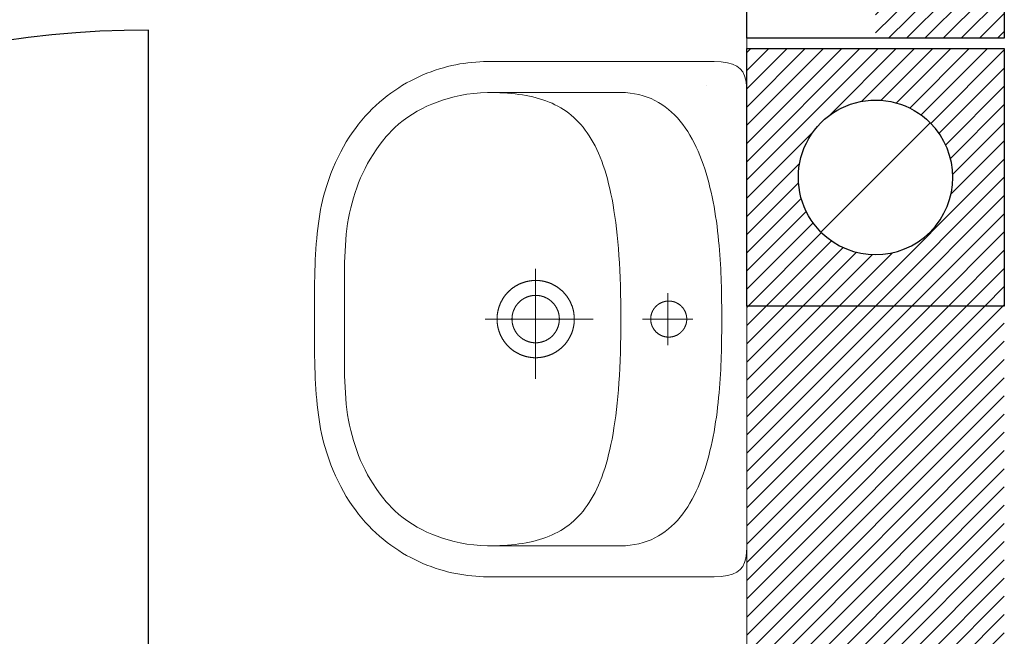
# Model space of a CAD drawing. Header units: inches. Extents: x 27484 to 71626, y -45113 to 39.
# Tile 206 of 256: x 33932 to 34027, y -23303 to -23243. Entities that reach past the tile are written whole.
import ezdxf
from ezdxf.enums import TextEntityAlignment as Align

# ---------------------------------------------------------------- set-up
doc = ezdxf.new("R2010")
doc.units = ezdxf.units.IN
doc.header["$LTSCALE"] = 50
doc.header["$MEASUREMENT"] = 0
for name, color, linetype, lineweight in [('A-ARMATURA', 45, 'Continuous', 5), ('A-SCIANY', 5, 'Continuous', 18), ('A-WID', 1, 'Continuous', 9), ('A-ść. istn.', 8, 'Continuous', 0), ('R-MET-DRZ', 7, 'Continuous', 15)]:
    doc.layers.add(name, color=color, linetype=linetype, lineweight=lineweight)
for name, color, linetype in [('B-IWE', 2, 'Continuous'), ('B-IWE-KAN', 7, 'Continuous'), ('R-MET-IWE', 2, 'Continuous'), ('rz_wentylacja', 10, 'Continuous'), ('S-DRZ-', 7, 'Continuous'), ('S-DRZ-SKRZYD', 5, 'Continuous')]:
    doc.layers.add(name, color=color, linetype=linetype)
doc.styles.get("Standard").update_dxf_attribs({"font": 'romans.shx'})
pattern_1 = [(45, (31560.1443, -34930.5661), (-0.88388348, 0.88388348), [])]

# ---------------------------------------------------------------- blocks, each defined once
blk = doc.blocks.new('A$C3A7D2EB8')
at = {"layer": 'A-ARMATURA'}
for p, q in [((22.711, 16.627), (22.711, 16.627)), ((1.75, 12.947), (1.75, 12.947)), ((2.3, 0.027), (2.3, 0.027)), ((3.75, 0.027), (3.75, 0.027))]:
    blk.add_line(p, q, dxfattribs=at)
for points in [[(-0.008, -21.465), (-0.625, -21.465), (-1.233, -21.463), (-1.832, -21.46), (-2.421, -21.456), (-3.002, -21.449), (-3.573, -21.44), (-4.136, -21.428), (-4.689, -21.413), (-5.234, -21.394), (-5.77, -21.372), (-6.297, -21.345), (-6.816, -21.313), (-7.325, -21.277), (-7.827, -21.235), (-8.319, -21.188), (-8.804, -21.134), (-9.279, -21.075), (-9.747, -21.008), (-10.206, -20.934), (-10.657, -20.853), (-11.099, -20.764), (-11.534, -20.667), (-11.96, -20.561), (-12.379, -20.446), (-12.379, -20.446), (-12.982, -20.264), (-13.568, -20.068), (-14.137, -19.859), (-14.689, -19.639), (-15.225, -19.406), (-15.744, -19.162), (-16.246, -18.907), (-16.733, -18.641), (-17.203, -18.365), (-17.658, -18.08), (-18.097, -17.784), (-18.521, -17.48), (-18.929, -17.167), (-19.322, -16.846), (-19.701, -16.518), (-20.064, -16.181), (-20.413, -15.838), (-20.748, -15.488), (-21.069, -15.132), (-21.375, -14.771), (-21.668, -14.404), (-21.947, -14.032), (-22.212, -13.655), (-22.464, -13.274), (-22.703, -12.89), (-22.93, -12.502), (-23.143, -12.111), (-23.344, -11.717), (-23.532, -11.322), (-23.708, -10.925), (-23.872, -10.526), (-24.024, -10.127), (-24.165, -9.727), (-24.294, -9.327), (-24.411, -8.927), (-24.518, -8.528), (-24.613, -8.13), (-24.698, -7.734), (-24.772, -7.339), (-24.836, -6.947), (-24.889, -6.557), (-24.932, -6.171), (-24.966, -5.788), (-24.989, -5.409), (-25.003, -5.035), (-25.008, -4.665), (-25.008, -4.665), (-25.008, 17.362), (-24.981, 18.054), (-24.899, 18.645), (-24.762, 19.142), (-24.568, 19.551), (-24.315, 19.879), (-24.002, 20.133), (-23.629, 20.319), (-23.193, 20.443), (-22.695, 20.513), (-22.131, 20.535), (-0.008, 20.535), (22.115, 20.535), (22.679, 20.513), (23.178, 20.443), (23.613, 20.319), (23.987, 20.133), (24.299, 19.879), (24.552, 19.551), (24.746, 19.142), (24.884, 18.645), (24.965, 18.054), (24.992, 17.362), (24.992, -4.665), (24.988, -5.035), (24.973, -5.409), (24.95, -5.788), (24.917, -6.171), (24.873, -6.557), (24.82, -6.947), (24.757, -7.339), (24.682, -7.734), (24.598, -8.13), (24.502, -8.528), (24.396, -8.927), (24.278, -9.327), (24.149, -9.727), (24.009, -10.127), (23.857, -10.526), (23.693, -10.925), (23.516, -11.322), (23.328, -11.717), (23.127, -12.111), (22.914, -12.502), (22.688, -12.89), (22.449, -13.274), (22.197, -13.655), (21.931, -14.032), (21.652, -14.404), (21.359, -14.771), (21.053, -15.132), (20.732, -15.488), (20.398, -15.838), (20.049, -16.181), (19.685, -16.518), (19.307, -16.846), (18.913, -17.167), (18.505, -17.48), (18.081, -17.784), (17.642, -18.08), (17.188, -18.365), (16.717, -18.641), (16.231, -18.907), (15.728, -19.162), (15.209, -19.406), (14.674, -19.639), (14.122, -19.859), (13.553, -20.068), (12.966, -20.264), (12.363, -20.446), (12.363, -20.446), (11.945, -20.561), (11.518, -20.667), (11.084, -20.764), (10.641, -20.853), (10.19, -20.934), (9.731, -21.008), (9.264, -21.075), (8.788, -21.134), (8.304, -21.188), (7.811, -21.235), (7.31, -21.277), (6.8, -21.313), (6.282, -21.345), (5.754, -21.372), (5.219, -21.394), (4.674, -21.413), (4.12, -21.428), (3.558, -21.44), (2.986, -21.449), (2.406, -21.456), (1.816, -21.46), (1.217, -21.463), (0.609, -21.465), (-0.008, -21.465)], [(-0.008, -18.535), (0.516, -18.535), (1.049, -18.538), (1.589, -18.541), (2.136, -18.545), (2.688, -18.548), (3.244, -18.55), (3.803, -18.55), (4.363, -18.546), (4.924, -18.539), (5.484, -18.526), (6.042, -18.508), (6.597, -18.484), (7.147, -18.452), (7.692, -18.412), (8.23, -18.362), (8.76, -18.303), (9.281, -18.233), (9.79, -18.145), (10.295, -18.045), (10.796, -17.932), (11.292, -17.807), (11.783, -17.668), (12.27, -17.515), (12.752, -17.348), (13.228, -17.168), (13.7, -16.972), (14.167, -16.762), (14.629, -16.536), (15.085, -16.295), (15.536, -16.039), (15.981, -15.766), (16.421, -15.476), (16.855, -15.17), (17.283, -14.846), (17.705, -14.505), (18.56, -13.689), (18.934, -13.264), (19.281, -12.832), (19.601, -12.393), (19.897, -11.945), (20.17, -11.487), (20.421, -11.017), (20.653, -10.536), (20.866, -10.041), (21.061, -9.531), (21.242, -9.005), (21.408, -8.462), (21.562, -7.901), (21.704, -7.32), (21.822, -6.649), (21.908, -5.987), (21.965, -5.32), (21.992, -4.636), (21.992, 8.296), (21.975, 8.758), (21.934, 9.206), (21.87, 9.64), (21.784, 10.059), (21.675, 10.464), (21.545, 10.855), (21.395, 11.232), (21.224, 11.596), (21.034, 11.947), (20.825, 12.286), (20.599, 12.611), (20.354, 12.924), (20.093, 13.225), (19.816, 13.514), (19.523, 13.792), (19.216, 14.058), (18.894, 14.312), (18.558, 14.556), (18.209, 14.789), (17.849, 15.012), (17.476, 15.224), (17.092, 15.427), (16.698, 15.619), (16.294, 15.802), (15.881, 15.976), (15.459, 16.141), (15.03, 16.297), (14.593, 16.445), (14.149, 16.584), (13.7, 16.715), (13.245, 16.838), (12.786, 16.954), (12.323, 17.063), (11.856, 17.164), (11.386, 17.258), (10.914, 17.346), (10.441, 17.427), (9.967, 17.503), (9.493, 17.572), (9.019, 17.636), (8.546, 17.694), (8.075, 17.747), (7.606, 17.795), (7.14, 17.839), (6.678, 17.878), (6.22, 17.913), (5.767, 17.944), (5.319, 17.971), (4.878, 17.994), (4.443, 18.015), (4.016, 18.032), (3.597, 18.047), (3.187, 18.059), (2.786, 18.068), (2.395, 18.076), (2.015, 18.082), (1.646, 18.086), (1.289, 18.089), (0.944, 18.091), (0.613, 18.092), (0.295, 18.093), (-0.008, 18.093), (-0.008, 18.093), (-0.311, 18.093), (-0.628, 18.092), (-0.96, 18.091), (-1.304, 18.089), (-1.661, 18.086), (-2.03, 18.082), (-2.411, 18.076), (-2.802, 18.068), (-3.203, 18.059), (-3.613, 18.047), (-4.032, 18.032), (-4.459, 18.015), (-4.894, 17.994), (-5.335, 17.971), (-5.783, 17.944), (-6.236, 17.913), (-6.694, 17.878), (-7.156, 17.839), (-7.622, 17.795), (-8.09, 17.747), (-8.562, 17.694), (-9.034, 17.636), (-9.508, 17.572), (-9.983, 17.503), (-10.457, 17.427), (-10.93, 17.346), (-11.402, 17.258), (-11.871, 17.164), (-12.338, 17.063), (-12.802, 16.954), (-13.261, 16.838), (-13.716, 16.715), (-14.165, 16.584), (-14.608, 16.445), (-15.045, 16.297), (-15.475, 16.141), (-15.896, 15.976), (-16.31, 15.802), (-16.714, 15.619), (-17.108, 15.427), (-17.491, 15.224), (-17.864, 15.012), (-18.225, 14.789), (-18.574, 14.556), (-18.909, 14.312), (-19.231, 14.058), (-19.539, 13.792), (-19.832, 13.514), (-20.109, 13.225), (-20.37, 12.924), (-20.614, 12.611), (-20.841, 12.286), (-21.05, 11.947), (-21.24, 11.596), (-21.41, 11.232), (-21.561, 10.855), (-21.691, 10.464), (-21.799, 10.059), (-21.886, 9.64), (-21.95, 9.206), (-21.991, 8.758), (-22.008, 8.296), (-22.008, 8.296), (-22.008, -4.636), (-21.981, -5.32), (-21.924, -5.987), (-21.837, -6.649), (-21.72, -7.32), (-21.577, -7.901), (-21.424, -8.462), (-21.257, -9.005), (-21.077, -9.531), (-20.881, -10.041), (-20.668, -10.536), (-20.437, -11.017), (-20.186, -11.487), (-19.913, -11.945), (-19.617, -12.393), (-19.296, -12.832), (-18.95, -13.264), (-18.576, -13.689), (-17.721, -14.505), (-17.299, -14.846), (-16.87, -15.17), (-16.436, -15.476), (-15.997, -15.766), (-15.551, -16.039), (-15.101, -16.295), (-14.644, -16.536), (-14.183, -16.762), (-13.716, -16.972), (-13.244, -17.168), (-12.767, -17.348), (-12.285, -17.515), (-11.799, -17.668), (-11.307, -17.807), (-10.811, -17.932), (-10.311, -18.045), (-9.806, -18.145), (-9.297, -18.233), (-8.776, -18.303), (-8.246, -18.362), (-7.708, -18.412), (-7.163, -18.452), (-6.612, -18.484), (-6.058, -18.508), (-5.5, -18.526), (-4.94, -18.539), (-4.379, -18.546), (-3.819, -18.55), (-3.26, -18.55), (-2.704, -18.548), (-2.152, -18.545), (-1.605, -18.541), (-1.065, -18.538), (-0.532, -18.535)], [(1.75, 12.945), (1.75, 12.968), (1.749, 12.991), (1.748, 13.014), (1.747, 13.037), (1.746, 13.059), (1.745, 13.082), (1.743, 13.105), (1.74, 13.128), (1.738, 13.151), (1.735, 13.173), (1.732, 13.196), (1.729, 13.219), (1.725, 13.241), (1.721, 13.264), (1.717, 13.286), (1.712, 13.309), (1.707, 13.331), (1.702, 13.354), (1.696, 13.376), (1.691, 13.398), (1.685, 13.42), (1.678, 13.442), (1.672, 13.464), (1.665, 13.486), (1.658, 13.508), (1.65, 13.529), (1.642, 13.551), (1.634, 13.572), (1.626, 13.594), (1.617, 13.615), (1.608, 13.636), (1.599, 13.657), (1.59, 13.678), (1.58, 13.699), (1.57, 13.719), (1.56, 13.74), (1.549, 13.76), (1.539, 13.78), (1.528, 13.8), (1.516, 13.82), (1.505, 13.84), (1.493, 13.86), (1.481, 13.879), (1.469, 13.898), (1.456, 13.917), (1.443, 13.936), (1.43, 13.955), (1.417, 13.974), (1.403, 13.992), (1.389, 14.011), (1.375, 14.029), (1.361, 14.047), (1.347, 14.064), (1.332, 14.082), (1.317, 14.099), (1.302, 14.116), (1.286, 14.133), (1.271, 14.15), (1.255, 14.167), (1.239, 14.183), (1.222, 14.199), (1.206, 14.215), (1.189, 14.231), (1.172, 14.246), (1.155, 14.261), (1.138, 14.276), (1.12, 14.291), (1.103, 14.306), (1.085, 14.32), (1.067, 14.334), (1.049, 14.348), (1.03, 14.362), (1.012, 14.375), (0.993, 14.388), (0.974, 14.401), (0.955, 14.413), (0.935, 14.426), (0.916, 14.438), (0.896, 14.45), (0.877, 14.461), (0.857, 14.473), (0.837, 14.484), (0.817, 14.495), (0.796, 14.505), (0.776, 14.516), (0.755, 14.526), (0.734, 14.535), (0.714, 14.545), (0.693, 14.554), (0.671, 14.563), (0.65, 14.572), (0.629, 14.58), (0.608, 14.588), (0.586, 14.596), (0.564, 14.603), (0.543, 14.611), (0.521, 14.618), (0.499, 14.624), (0.477, 14.631), (0.455, 14.637), (0.433, 14.643), (0.41, 14.648), (0.388, 14.653), (0.366, 14.658), (0.343, 14.663), (0.321, 14.667), (0.298, 14.671), (0.276, 14.675), (0.253, 14.679), (0.23, 14.682), (0.208, 14.685), (0.185, 14.687), (0.162, 14.689), (0.139, 14.691), (0.116, 14.693), (0.094, 14.694), (0.071, 14.696), (0.048, 14.696), (0.025, 14.697), (0.002, 14.697), (-0.021, 14.697), (-0.044, 14.696), (-0.067, 14.696), (-0.09, 14.695), (-0.112, 14.693), (-0.135, 14.692), (-0.158, 14.69), (-0.181, 14.688), (-0.204, 14.685), (-0.226, 14.682), (-0.249, 14.679), (-0.272, 14.676), (-0.294, 14.672), (-0.317, 14.668), (-0.339, 14.664), (-0.362, 14.659), (-0.384, 14.654), (-0.407, 14.649), (-0.429, 14.644), (-0.451, 14.638), (-0.473, 14.632), (-0.495, 14.625), (-0.517, 14.619), (-0.539, 14.612), (-0.561, 14.605), (-0.582, 14.597), (-0.604, 14.59), (-0.625, 14.581), (-0.647, 14.573), (-0.668, 14.565), (-0.689, 14.556), (-0.71, 14.547), (-0.731, 14.537), (-0.752, 14.527), (-0.772, 14.517), (-0.793, 14.507), (-0.813, 14.497), (-0.833, 14.486), (-0.853, 14.475), (-0.873, 14.464), (-0.893, 14.452), (-0.913, 14.44), (-0.932, 14.428), (-0.951, 14.416), (-0.971, 14.403), (-0.989, 14.39), (-1.008, 14.377), (-1.027, 14.364), (-1.045, 14.35), (-1.064, 14.337), (-1.082, 14.323), (-1.1, 14.308), (-1.117, 14.294), (-1.135, 14.279), (-1.152, 14.264), (-1.169, 14.249), (-1.186, 14.234), (-1.203, 14.218), (-1.22, 14.202), (-1.236, 14.186), (-1.252, 14.17), (-1.268, 14.153), (-1.284, 14.136), (-1.299, 14.12), (-1.314, 14.103), (-1.329, 14.085), (-1.344, 14.068), (-1.359, 14.05), (-1.373, 14.032), (-1.387, 14.014), (-1.401, 13.996), (-1.415, 13.977), (-1.428, 13.959), (-1.441, 13.94), (-1.454, 13.921), (-1.467, 13.902), (-1.479, 13.883), (-1.491, 13.863), (-1.503, 13.844), (-1.515, 13.824), (-1.526, 13.804), (-1.537, 13.784), (-1.548, 13.764), (-1.558, 13.743), (-1.569, 13.723), (-1.579, 13.702), (-1.588, 13.682), (-1.598, 13.661), (-1.607, 13.64), (-1.616, 13.619), (-1.625, 13.598), (-1.633, 13.576), (-1.641, 13.555), (-1.649, 13.533), (-1.656, 13.512), (-1.664, 13.49), (-1.671, 13.468), (-1.677, 13.446), (-1.684, 13.424), (-1.69, 13.402), (-1.696, 13.38), (-1.701, 13.358), (-1.706, 13.335), (-1.711, 13.313), (-1.716, 13.291), (-1.72, 13.268), (-1.724, 13.246), (-1.728, 13.223), (-1.732, 13.2), (-1.735, 13.178), (-1.738, 13.155), (-1.74, 13.132), (-1.742, 13.109), (-1.744, 13.087), (-1.746, 13.064), (-1.748, 13.041), (-1.749, 13.018), (-1.749, 12.995), (-1.75, 12.972), (-1.75, 12.949), (-1.75, 12.926), (-1.75, 12.903), (-1.749, 12.881), (-1.748, 12.858), (-1.746, 12.835), (-1.745, 12.812), (-1.743, 12.789), (-1.741, 12.766), (-1.738, 12.744), (-1.735, 12.721), (-1.732, 12.698), (-1.729, 12.676), (-1.725, 12.653), (-1.721, 12.63), (-1.717, 12.608), (-1.712, 12.585), (-1.707, 12.563), (-1.702, 12.541), (-1.697, 12.519), (-1.691, 12.496), (-1.685, 12.474), (-1.679, 12.452), (-1.672, 12.43), (-1.665, 12.408), (-1.658, 12.387), (-1.65, 12.365), (-1.643, 12.344), (-1.635, 12.322), (-1.626, 12.301), (-1.618, 12.28), (-1.609, 12.258), (-1.6, 12.237), (-1.59, 12.216), (-1.581, 12.196), (-1.571, 12.175), (-1.56, 12.155), (-1.55, 12.134), (-1.539, 12.114), (-1.528, 12.094), (-1.517, 12.074), (-1.505, 12.054), (-1.493, 12.035), (-1.481, 12.015), (-1.469, 11.996), (-1.456, 11.977), (-1.444, 11.958), (-1.43, 11.939), (-1.417, 11.92), (-1.404, 11.902), (-1.39, 11.884), (-1.376, 11.866), (-1.361, 11.848), (-1.347, 11.83), (-1.332, 11.812), (-1.317, 11.795), (-1.302, 11.778), (-1.287, 11.761), (-1.271, 11.744), (-1.255, 11.728), (-1.239, 11.711), (-1.223, 11.695), (-1.206, 11.679), (-1.19, 11.664), (-1.173, 11.648), (-1.156, 11.633), (-1.138, 11.618), (-1.121, 11.603), (-1.103, 11.589), (-1.085, 11.574), (-1.067, 11.56), (-1.049, 11.546), (-1.031, 11.533), (-1.012, 11.519), (-0.993, 11.506), (-0.974, 11.493), (-0.955, 11.481), (-0.936, 11.468), (-0.916, 11.456), (-0.897, 11.444), (-0.877, 11.433), (-0.857, 11.421), (-0.837, 11.41), (-0.817, 11.4), (-0.797, 11.389), (-0.776, 11.379), (-0.756, 11.369), (-0.735, 11.359), (-0.714, 11.349), (-0.693, 11.34), (-0.672, 11.331), (-0.651, 11.323), (-0.629, 11.314), (-0.608, 11.306), (-0.586, 11.298), (-0.565, 11.291), (-0.543, 11.284), (-0.521, 11.277), (-0.499, 11.27), (-0.477, 11.263), (-0.455, 11.257), (-0.433, 11.252), (-0.411, 11.246), (-0.389, 11.241), (-0.366, 11.236), (-0.344, 11.231), (-0.321, 11.227), (-0.299, 11.223), (-0.276, 11.219), (-0.254, 11.216), (-0.231, 11.212), (-0.208, 11.21), (-0.185, 11.207), (-0.163, 11.205), (-0.14, 11.203), (-0.117, 11.201), (-0.094, 11.2), (-0.071, 11.199), (-0.048, 11.198), (-0.025, 11.197), (-0.002, 11.197), (0.02, 11.197), (0.043, 11.198), (0.066, 11.198), (0.089, 11.199), (0.112, 11.201), (0.135, 11.202), (0.158, 11.204), (0.18, 11.206), (0.203, 11.209), (0.226, 11.212), (0.249, 11.215), (0.271, 11.218), (0.294, 11.222), (0.316, 11.226), (0.339, 11.23), (0.361, 11.235), (0.384, 11.24), (0.406, 11.245), (0.428, 11.25), (0.45, 11.256), (0.473, 11.262), (0.495, 11.269), (0.517, 11.275), (0.538, 11.282), (0.56, 11.289), (0.582, 11.297), (0.603, 11.305), (0.625, 11.313), (0.646, 11.321), (0.667, 11.329), (0.688, 11.338), (0.709, 11.348), (0.73, 11.357), (0.751, 11.367), (0.772, 11.377), (0.792, 11.387), (0.813, 11.397), (0.833, 11.408), (0.853, 11.419), (0.873, 11.43), (0.893, 11.442), (0.912, 11.454), (0.932, 11.466), (0.951, 11.478), (0.97, 11.491), (0.989, 11.504), (1.008, 11.517), (1.027, 11.53), (1.045, 11.544), (1.063, 11.557), (1.081, 11.571), (1.099, 11.586), (1.117, 11.6), (1.135, 11.615), (1.152, 11.63), (1.169, 11.645), (1.186, 11.66), (1.203, 11.676), (1.219, 11.692), (1.236, 11.708), (1.252, 11.724), (1.268, 11.741), (1.283, 11.757), (1.299, 11.774), (1.314, 11.792), (1.329, 11.809), (1.344, 11.826), (1.358, 11.844), (1.373, 11.862), (1.387, 11.88), (1.401, 11.898), (1.414, 11.917), (1.428, 11.935), (1.441, 11.954), (1.454, 11.973), (1.466, 11.992), (1.479, 12.011), (1.491, 12.031), (1.503, 12.05), (1.514, 12.07), (1.525, 12.09), (1.537, 12.11), (1.547, 12.13), (1.558, 12.15), (1.568, 12.171), (1.578, 12.192), (1.588, 12.212), (1.597, 12.233), (1.607, 12.254), (1.616, 12.275), (1.624, 12.296), (1.633, 12.318), (1.641, 12.339), (1.649, 12.361), (1.656, 12.382), (1.663, 12.404), (1.67, 12.426), (1.677, 12.448), (1.683, 12.47), (1.689, 12.492), (1.695, 12.514), (1.701, 12.536), (1.706, 12.559), (1.711, 12.581), (1.716, 12.603), (1.72, 12.626), (1.724, 12.648), (1.728, 12.671), (1.731, 12.694), (1.734, 12.716), (1.737, 12.739), (1.74, 12.762), (1.742, 12.785), (1.744, 12.807), (1.746, 12.83), (1.747, 12.853), (1.748, 12.876), (1.749, 12.899), (1.75, 12.922), (1.75, 12.945)], [(3.75, 0.023), (3.75, 0.056), (3.749, 0.09), (3.749, 0.123), (3.748, 0.157), (3.746, 0.19), (3.745, 0.224), (3.743, 0.258), (3.741, 0.291), (3.738, 0.324), (3.735, 0.358), (3.732, 0.391), (3.729, 0.425), (3.725, 0.458), (3.721, 0.491), (3.717, 0.525), (3.712, 0.558), (3.707, 0.591), (3.702, 0.624), (3.697, 0.657), (3.691, 0.69), (3.685, 0.723), (3.678, 0.756), (3.672, 0.789), (3.665, 0.822), (3.657, 0.855), (3.65, 0.888), (3.642, 0.92), (3.634, 0.953), (3.626, 0.985), (3.617, 1.018), (3.608, 1.05), (3.598, 1.082), (3.589, 1.114), (3.579, 1.147), (3.569, 1.179), (3.558, 1.21), (3.548, 1.242), (3.537, 1.274), (3.525, 1.306), (3.514, 1.337), (3.502, 1.368), (3.49, 1.4), (3.477, 1.431), (3.465, 1.462), (3.452, 1.493), (3.438, 1.524), (3.425, 1.554), (3.411, 1.585), (3.397, 1.616), (3.383, 1.646), (3.368, 1.676), (3.353, 1.706), (3.338, 1.736), (3.323, 1.766), (3.307, 1.796), (3.291, 1.825), (3.275, 1.854), (3.258, 1.884), (3.241, 1.913), (3.224, 1.942), (3.207, 1.97), (3.19, 1.999), (3.172, 2.028), (3.154, 2.056), (3.136, 2.084), (3.117, 2.112), (3.098, 2.14), (3.079, 2.167), (3.06, 2.195), (3.04, 2.222), (3.021, 2.249), (3.001, 2.276), (2.98, 2.303), (2.96, 2.33), (2.939, 2.356), (2.918, 2.382), (2.897, 2.408), (2.876, 2.434), (2.854, 2.46), (2.832, 2.485), (2.81, 2.51), (2.788, 2.536), (2.765, 2.56), (2.742, 2.585), (2.719, 2.609), (2.696, 2.634), (2.673, 2.658), (2.649, 2.682), (2.625, 2.705), (2.601, 2.729), (2.577, 2.752), (2.552, 2.775), (2.528, 2.797), (2.503, 2.82), (2.478, 2.842), (2.452, 2.864), (2.427, 2.886), (2.401, 2.908), (2.375, 2.929), (2.349, 2.95), (2.323, 2.971), (2.296, 2.992), (2.27, 3.012), (2.243, 3.032), (2.216, 3.052), (2.189, 3.072), (2.161, 3.092), (2.134, 3.111), (2.106, 3.13), (2.078, 3.148), (2.05, 3.167), (2.022, 3.185), (1.994, 3.203), (1.965, 3.221), (1.937, 3.238), (1.908, 3.256), (1.879, 3.272), (1.85, 3.289), (1.821, 3.306), (1.791, 3.322), (1.762, 3.338), (1.732, 3.353), (1.702, 3.369), (1.672, 3.384), (1.642, 3.399), (1.612, 3.413), (1.581, 3.427), (1.551, 3.441), (1.52, 3.455), (1.489, 3.469), (1.459, 3.482), (1.428, 3.495), (1.397, 3.507), (1.365, 3.52), (1.334, 3.532), (1.303, 3.544), (1.271, 3.555), (1.239, 3.566), (1.208, 3.577), (1.176, 3.588), (1.144, 3.598), (1.112, 3.608), (1.08, 3.618), (1.048, 3.628), (1.015, 3.637), (0.983, 3.646), (0.951, 3.655), (0.918, 3.663), (0.886, 3.671), (0.853, 3.679), (0.82, 3.686), (0.787, 3.694), (0.755, 3.7), (0.722, 3.707), (0.689, 3.713), (0.656, 3.719), (0.623, 3.725), (0.59, 3.731), (0.556, 3.736), (0.523, 3.74), (0.49, 3.745), (0.457, 3.749), (0.423, 3.753), (0.39, 3.757), (0.357, 3.76), (0.323, 3.763), (0.29, 3.766), (0.256, 3.768), (0.223, 3.771), (0.189, 3.772), (0.156, 3.774), (0.122, 3.775), (0.089, 3.776), (0.055, 3.777), (0.021, 3.777), (-0.012, 3.777), (-0.046, 3.777), (-0.079, 3.776), (-0.113, 3.775), (-0.146, 3.774), (-0.18, 3.773), (-0.213, 3.771), (-0.247, 3.769), (-0.28, 3.767), (-0.314, 3.764), (-0.347, 3.761), (-0.381, 3.758), (-0.414, 3.754), (-0.447, 3.75), (-0.481, 3.746), (-0.514, 3.742), (-0.547, 3.737), (-0.58, 3.732), (-0.614, 3.727), (-0.647, 3.721), (-0.68, 3.715), (-0.713, 3.709), (-0.746, 3.702), (-0.778, 3.695), (-0.811, 3.688), (-0.844, 3.681), (-0.877, 3.673), (-0.909, 3.665), (-0.942, 3.657), (-0.974, 3.648), (-1.007, 3.64), (-1.039, 3.63), (-1.071, 3.621), (-1.103, 3.611), (-1.135, 3.601), (-1.167, 3.591), (-1.199, 3.58), (-1.231, 3.569), (-1.262, 3.558), (-1.294, 3.547), (-1.325, 3.535), (-1.357, 3.523), (-1.388, 3.511), (-1.419, 3.498), (-1.45, 3.485), (-1.481, 3.472), (-1.512, 3.459), (-1.542, 3.445), (-1.573, 3.431), (-1.603, 3.417), (-1.634, 3.403), (-1.664, 3.388), (-1.694, 3.373), (-1.724, 3.358), (-1.753, 3.342), (-1.783, 3.326), (-1.812, 3.31), (-1.842, 3.294), (-1.871, 3.277), (-1.9, 3.26), (-1.929, 3.243), (-1.958, 3.226), (-1.986, 3.208), (-2.014, 3.19), (-2.043, 3.172), (-2.071, 3.154), (-2.099, 3.135), (-2.126, 3.116), (-2.154, 3.097), (-2.181, 3.077), (-2.209, 3.058), (-2.236, 3.038), (-2.262, 3.018), (-2.289, 2.997), (-2.316, 2.977), (-2.342, 2.956), (-2.368, 2.935), (-2.394, 2.914), (-2.42, 2.892), (-2.445, 2.87), (-2.471, 2.848), (-2.496, 2.826), (-2.521, 2.804), (-2.545, 2.781), (-2.57, 2.758), (-2.594, 2.735), (-2.618, 2.712), (-2.642, 2.688), (-2.666, 2.664), (-2.69, 2.64), (-2.713, 2.616), (-2.736, 2.592), (-2.759, 2.567), (-2.781, 2.542), (-2.804, 2.517), (-2.826, 2.492), (-2.848, 2.467), (-2.87, 2.441), (-2.891, 2.415), (-2.912, 2.389), (-2.933, 2.363), (-2.954, 2.337), (-2.975, 2.31), (-2.995, 2.284), (-3.015, 2.257), (-3.035, 2.23), (-3.055, 2.202), (-3.074, 2.175), (-3.093, 2.147), (-3.112, 2.12), (-3.13, 2.092), (-3.149, 2.064), (-3.167, 2.035), (-3.185, 2.007), (-3.202, 1.978), (-3.22, 1.95), (-3.237, 1.921), (-3.254, 1.892), (-3.27, 1.863), (-3.286, 1.833), (-3.302, 1.804), (-3.318, 1.774), (-3.334, 1.744), (-3.349, 1.714), (-3.364, 1.684), (-3.379, 1.654), (-3.393, 1.624), (-3.407, 1.593), (-3.421, 1.563), (-3.435, 1.532), (-3.448, 1.501), (-3.461, 1.47), (-3.474, 1.439), (-3.486, 1.408), (-3.499, 1.377), (-3.511, 1.346), (-3.522, 1.314), (-3.534, 1.283), (-3.545, 1.251), (-3.555, 1.219), (-3.566, 1.187), (-3.576, 1.155), (-3.586, 1.123), (-3.596, 1.091), (-3.605, 1.059), (-3.614, 1.027), (-3.623, 0.994), (-3.632, 0.962), (-3.64, 0.929), (-3.648, 0.897), (-3.655, 0.864), (-3.663, 0.831), (-3.67, 0.798), (-3.677, 0.766), (-3.683, 0.733), (-3.689, 0.7), (-3.695, 0.667), (-3.701, 0.633), (-3.706, 0.6), (-3.711, 0.567), (-3.716, 0.534), (-3.72, 0.501), (-3.724, 0.467), (-3.728, 0.434), (-3.731, 0.401), (-3.735, 0.367), (-3.737, 0.334), (-3.74, 0.3), (-3.742, 0.267), (-3.744, 0.233), (-3.746, 0.2), (-3.747, 0.166), (-3.748, 0.133), (-3.749, 0.099), (-3.75, 0.066), (-3.75, 0.032), (-3.75, -0.002), (-3.749, -0.035), (-3.749, -0.069), (-3.748, -0.102), (-3.746, -0.136), (-3.745, -0.169), (-3.743, -0.203), (-3.741, -0.236), (-3.738, -0.27), (-3.735, -0.303), (-3.732, -0.337), (-3.729, -0.37), (-3.725, -0.403), (-3.721, -0.437), (-3.717, -0.47), (-3.712, -0.503), (-3.707, -0.536), (-3.702, -0.57), (-3.697, -0.603), (-3.691, -0.636), (-3.685, -0.669), (-3.678, -0.702), (-3.672, -0.735), (-3.665, -0.767), (-3.658, -0.8), (-3.65, -0.833), (-3.642, -0.866), (-3.634, -0.898), (-3.626, -0.931), (-3.617, -0.963), (-3.608, -0.995), (-3.599, -1.028), (-3.589, -1.06), (-3.579, -1.092), (-3.569, -1.124), (-3.559, -1.156), (-3.548, -1.188), (-3.537, -1.219), (-3.525, -1.251), (-3.514, -1.282), (-3.502, -1.314), (-3.49, -1.345), (-3.477, -1.376), (-3.465, -1.407), (-3.452, -1.438), (-3.439, -1.469), (-3.425, -1.5), (-3.411, -1.53), (-3.397, -1.561), (-3.383, -1.591), (-3.368, -1.621), (-3.353, -1.652), (-3.338, -1.681), (-3.323, -1.711), (-3.307, -1.741), (-3.291, -1.77), (-3.275, -1.8), (-3.258, -1.829), (-3.242, -1.858), (-3.225, -1.887), (-3.207, -1.916), (-3.19, -1.945), (-3.172, -1.973), (-3.154, -2.001), (-3.136, -2.029), (-3.117, -2.057), (-3.098, -2.085), (-3.079, -2.113), (-3.06, -2.14), (-3.041, -2.168), (-3.021, -2.195), (-3.001, -2.222), (-2.981, -2.248), (-2.96, -2.275), (-2.939, -2.301), (-2.918, -2.328), (-2.897, -2.354), (-2.876, -2.38), (-2.854, -2.405), (-2.832, -2.431), (-2.81, -2.456), (-2.788, -2.481), (-2.765, -2.506), (-2.742, -2.53), (-2.719, -2.555), (-2.696, -2.579), (-2.673, -2.603), (-2.649, -2.627), (-2.625, -2.651), (-2.601, -2.674), (-2.577, -2.697), (-2.552, -2.72), (-2.528, -2.743), (-2.503, -2.765), (-2.478, -2.788), (-2.452, -2.81), (-2.427, -2.832), (-2.401, -2.853), (-2.375, -2.874), (-2.349, -2.896), (-2.323, -2.917), (-2.297, -2.937), (-2.27, -2.958), (-2.243, -2.978), (-2.216, -2.998), (-2.189, -3.018), (-2.162, -3.037), (-2.134, -3.056), (-2.107, -3.075), (-2.079, -3.094), (-2.051, -3.112), (-2.023, -3.131), (-1.994, -3.149), (-1.966, -3.166), (-1.937, -3.184), (-1.908, -3.201), (-1.879, -3.218), (-1.85, -3.235), (-1.821, -3.251), (-1.791, -3.267), (-1.762, -3.283), (-1.732, -3.299), (-1.702, -3.314), (-1.672, -3.329), (-1.642, -3.344), (-1.612, -3.359), (-1.582, -3.373), (-1.551, -3.387), (-1.521, -3.401), (-1.49, -3.414), (-1.459, -3.427), (-1.428, -3.44), (-1.397, -3.453), (-1.366, -3.465), (-1.334, -3.477), (-1.303, -3.489), (-1.271, -3.501), (-1.24, -3.512), (-1.208, -3.523), (-1.176, -3.534), (-1.144, -3.544), (-1.112, -3.554), (-1.08, -3.564), (-1.048, -3.573), (-1.016, -3.583), (-0.983, -3.592), (-0.951, -3.6), (-0.919, -3.609), (-0.886, -3.617), (-0.853, -3.624), (-0.821, -3.632), (-0.788, -3.639), (-0.755, -3.646), (-0.722, -3.653), (-0.689, -3.659), (-0.656, -3.665), (-0.623, -3.671), (-0.59, -3.676), (-0.557, -3.681), (-0.523, -3.686), (-0.49, -3.691), (-0.457, -3.695), (-0.424, -3.699), (-0.39, -3.702), (-0.357, -3.706), (-0.323, -3.709), (-0.29, -3.712), (-0.256, -3.714), (-0.223, -3.716), (-0.189, -3.718), (-0.156, -3.72), (-0.122, -3.721), (-0.089, -3.722), (-0.055, -3.722), (-0.022, -3.723), (0.012, -3.723), (0.045, -3.723), (0.079, -3.722), (0.112, -3.721), (0.146, -3.72), (0.18, -3.719), (0.213, -3.717), (0.247, -3.715), (0.28, -3.712), (0.314, -3.71), (0.347, -3.707), (0.38, -3.703), (0.414, -3.7), (0.447, -3.696), (0.48, -3.692), (0.514, -3.687), (0.547, -3.683), (0.58, -3.678), (0.613, -3.672), (0.646, -3.667), (0.679, -3.661), (0.712, -3.655), (0.745, -3.648), (0.778, -3.641), (0.811, -3.634), (0.844, -3.627), (0.876, -3.619), (0.909, -3.611), (0.941, -3.603), (0.974, -3.594), (1.006, -3.585), (1.039, -3.576), (1.071, -3.567), (1.103, -3.557), (1.135, -3.547), (1.167, -3.537), (1.199, -3.526), (1.23, -3.515), (1.262, -3.504), (1.294, -3.493), (1.325, -3.481), (1.356, -3.469), (1.388, -3.457), (1.419, -3.444), (1.45, -3.431), (1.481, -3.418), (1.511, -3.405), (1.542, -3.391), (1.573, -3.377), (1.603, -3.363), (1.633, -3.348), (1.663, -3.334), (1.693, -3.319), (1.723, -3.303), (1.753, -3.288), (1.783, -3.272), (1.812, -3.256), (1.841, -3.24), (1.871, -3.223), (1.9, -3.206), (1.928, -3.189), (1.957, -3.172), (1.986, -3.154), (2.014, -3.136), (2.042, -3.118), (2.07, -3.099), (2.098, -3.081), (2.126, -3.062), (2.154, -3.043), (2.181, -3.023), (2.208, -3.004), (2.235, -2.984), (2.262, -2.964), (2.289, -2.943), (2.315, -2.923), (2.342, -2.902), (2.368, -2.881), (2.394, -2.859), (2.419, -2.838), (2.445, -2.816), (2.47, -2.794), (2.495, -2.772), (2.52, -2.75), (2.545, -2.727), (2.57, -2.704), (2.594, -2.681), (2.618, -2.658), (2.642, -2.634), (2.666, -2.61), (2.689, -2.586), (2.713, -2.562), (2.736, -2.538), (2.759, -2.513), (2.781, -2.488), (2.804, -2.463), (2.826, -2.438), (2.848, -2.413), (2.869, -2.387), (2.891, -2.361), (2.912, -2.335), (2.933, -2.309), (2.954, -2.283), (2.975, -2.256), (2.995, -2.23), (3.015, -2.203), (3.035, -2.176), (3.054, -2.148), (3.074, -2.121), (3.093, -2.093), (3.112, -2.066), (3.13, -2.038), (3.149, -2.01), (3.167, -1.981), (3.185, -1.953), (3.202, -1.924), (3.22, -1.896), (3.237, -1.867), (3.253, -1.838), (3.27, -1.808), (3.286, -1.779), (3.302, -1.75), (3.318, -1.72), (3.334, -1.69), (3.349, -1.66), (3.364, -1.63), (3.379, -1.6), (3.393, -1.57), (3.407, -1.539), (3.421, -1.509), (3.435, -1.478), (3.448, -1.447), (3.461, -1.416), (3.474, -1.385), (3.486, -1.354), (3.498, -1.323), (3.51, -1.292), (3.522, -1.26), (3.533, -1.229), (3.545, -1.197), (3.555, -1.165), (3.566, -1.133), (3.576, -1.101), (3.586, -1.069), (3.596, -1.037), (3.605, -1.005), (3.614, -0.973), (3.623, -0.94), (3.632, -0.908), (3.64, -0.875), (3.648, -0.843), (3.655, -0.81), (3.663, -0.777), (3.67, -0.744), (3.677, -0.712), (3.683, -0.679), (3.689, -0.646), (3.695, -0.613), (3.701, -0.579), (3.706, -0.546), (3.711, -0.513), (3.716, -0.48), (3.72, -0.447), (3.724, -0.413), (3.728, -0.38), (3.731, -0.347), (3.735, -0.313), (3.737, -0.28), (3.74, -0.246), (3.742, -0.213), (3.744, -0.179), (3.746, -0.146), (3.747, -0.112), (3.748, -0.079), (3.749, -0.045), (3.75, -0.012), (3.75, 0.022)], [(2.3, 0.024), (2.3, 0.051), (2.299, 0.077), (2.299, 0.103), (2.297, 0.13), (2.296, 0.156), (2.295, 0.182), (2.293, 0.208), (2.29, 0.234), (2.288, 0.26), (2.285, 0.287), (2.282, 0.313), (2.279, 0.339), (2.275, 0.365), (2.271, 0.391), (2.267, 0.417), (2.262, 0.443), (2.257, 0.468), (2.252, 0.494), (2.246, 0.52), (2.241, 0.545), (2.235, 0.571), (2.228, 0.596), (2.222, 0.622), (2.215, 0.647), (2.207, 0.673), (2.2, 0.698), (2.192, 0.723), (2.184, 0.748), (2.176, 0.773), (2.167, 0.797), (2.158, 0.822), (2.149, 0.847), (2.139, 0.871), (2.13, 0.896), (2.119, 0.92), (2.109, 0.944), (2.099, 0.968), (2.088, 0.992), (2.076, 1.016), (2.065, 1.039), (2.053, 1.063), (2.041, 1.086), (2.029, 1.11), (2.017, 1.133), (2.004, 1.156), (1.991, 1.179), (1.978, 1.201), (1.964, 1.224), (1.95, 1.246), (1.936, 1.268), (1.922, 1.29), (1.907, 1.312), (1.892, 1.334), (1.877, 1.355), (1.862, 1.377), (1.847, 1.398), (1.831, 1.419), (1.815, 1.44), (1.799, 1.46), (1.782, 1.481), (1.765, 1.501), (1.748, 1.521), (1.731, 1.541), (1.714, 1.561), (1.696, 1.58), (1.678, 1.6), (1.66, 1.619), (1.642, 1.637), (1.623, 1.656), (1.605, 1.675), (1.586, 1.693), (1.567, 1.711), (1.547, 1.729), (1.528, 1.746), (1.508, 1.764), (1.488, 1.781), (1.468, 1.798), (1.448, 1.814), (1.427, 1.831), (1.406, 1.847), (1.386, 1.863), (1.365, 1.878), (1.343, 1.894), (1.322, 1.909), (1.3, 1.924), (1.279, 1.939), (1.257, 1.953), (1.235, 1.968), (1.212, 1.982), (1.19, 1.995), (1.167, 2.009), (1.145, 2.022), (1.122, 2.035), (1.099, 2.048), (1.076, 2.06), (1.052, 2.072), (1.029, 2.084), (1.005, 2.096), (0.982, 2.107), (0.958, 2.118), (0.934, 2.129), (0.91, 2.139), (0.886, 2.15), (0.861, 2.16), (0.837, 2.169), (0.812, 2.179), (0.788, 2.188), (0.763, 2.197), (0.738, 2.205), (0.713, 2.214), (0.688, 2.222), (0.663, 2.229), (0.638, 2.237), (0.613, 2.244), (0.587, 2.251), (0.562, 2.257), (0.536, 2.264), (0.511, 2.27), (0.485, 2.275), (0.459, 2.281), (0.434, 2.286), (0.408, 2.291), (0.382, 2.295), (0.356, 2.299), (0.33, 2.303), (0.304, 2.307), (0.278, 2.31), (0.252, 2.313), (0.226, 2.316), (0.199, 2.318), (0.173, 2.321), (0.147, 2.322), (0.121, 2.324), (0.095, 2.325), (0.068, 2.326), (0.042, 2.327), (0.016, 2.327), (-0.01, 2.327), (-0.037, 2.327), (-0.063, 2.326), (-0.089, 2.325), (-0.116, 2.324), (-0.142, 2.323), (-0.168, 2.321), (-0.194, 2.319), (-0.22, 2.317), (-0.246, 2.314), (-0.273, 2.311), (-0.299, 2.308), (-0.325, 2.304), (-0.351, 2.3), (-0.377, 2.296), (-0.402, 2.292), (-0.428, 2.287), (-0.454, 2.282), (-0.48, 2.277), (-0.506, 2.271), (-0.531, 2.265), (-0.557, 2.259), (-0.582, 2.252), (-0.607, 2.245), (-0.633, 2.238), (-0.658, 2.231), (-0.683, 2.223), (-0.708, 2.215), (-0.733, 2.207), (-0.758, 2.199), (-0.783, 2.19), (-0.807, 2.181), (-0.832, 2.171), (-0.856, 2.162), (-0.881, 2.152), (-0.905, 2.142), (-0.929, 2.131), (-0.953, 2.12), (-0.977, 2.109), (-1.001, 2.098), (-1.024, 2.087), (-1.048, 2.075), (-1.071, 2.063), (-1.094, 2.05), (-1.117, 2.038), (-1.14, 2.025), (-1.163, 2.012), (-1.185, 1.998), (-1.208, 1.985), (-1.23, 1.971), (-1.252, 1.956), (-1.274, 1.942), (-1.296, 1.927), (-1.318, 1.912), (-1.339, 1.897), (-1.36, 1.882), (-1.381, 1.866), (-1.402, 1.85), (-1.423, 1.834), (-1.444, 1.818), (-1.464, 1.801), (-1.484, 1.784), (-1.504, 1.767), (-1.524, 1.75), (-1.543, 1.732), (-1.563, 1.715), (-1.582, 1.697), (-1.601, 1.679), (-1.62, 1.66), (-1.638, 1.642), (-1.657, 1.623), (-1.675, 1.604), (-1.693, 1.584), (-1.71, 1.565), (-1.728, 1.545), (-1.745, 1.526), (-1.762, 1.506), (-1.779, 1.485), (-1.795, 1.465), (-1.812, 1.444), (-1.828, 1.423), (-1.844, 1.403), (-1.859, 1.381), (-1.874, 1.36), (-1.89, 1.339), (-1.904, 1.317), (-1.919, 1.295), (-1.933, 1.273), (-1.948, 1.251), (-1.961, 1.229), (-1.975, 1.206), (-1.988, 1.183), (-2.001, 1.161), (-2.014, 1.138), (-2.027, 1.115), (-2.039, 1.091), (-2.051, 1.068), (-2.063, 1.045), (-2.074, 1.021), (-2.086, 0.997), (-2.096, 0.973), (-2.107, 0.949), (-2.118, 0.925), (-2.128, 0.901), (-2.138, 0.877), (-2.147, 0.852), (-2.156, 0.827), (-2.165, 0.803), (-2.174, 0.778), (-2.183, 0.753), (-2.191, 0.728), (-2.199, 0.703), (-2.206, 0.678), (-2.213, 0.653), (-2.22, 0.627), (-2.227, 0.602), (-2.234, 0.576), (-2.24, 0.551), (-2.245, 0.525), (-2.251, 0.5), (-2.256, 0.474), (-2.261, 0.448), (-2.266, 0.422), (-2.27, 0.396), (-2.274, 0.37), (-2.278, 0.344), (-2.282, 0.318), (-2.285, 0.292), (-2.288, 0.266), (-2.29, 0.24), (-2.293, 0.214), (-2.294, 0.188), (-2.296, 0.161), (-2.298, 0.135), (-2.299, 0.109), (-2.299, 0.083), (-2.3, 0.056), (-2.3, 0.03), (-2.3, 0.004), (-2.3, -0.022), (-2.299, -0.049), (-2.298, -0.075), (-2.297, -0.101), (-2.295, -0.127), (-2.293, -0.154), (-2.291, -0.18), (-2.288, -0.206), (-2.285, -0.232), (-2.282, -0.258), (-2.279, -0.284), (-2.275, -0.31), (-2.271, -0.336), (-2.267, -0.362), (-2.262, -0.388), (-2.257, -0.414), (-2.252, -0.44), (-2.247, -0.465), (-2.241, -0.491), (-2.235, -0.516), (-2.229, -0.542), (-2.222, -0.567), (-2.215, -0.593), (-2.208, -0.618), (-2.2, -0.643), (-2.192, -0.668), (-2.184, -0.693), (-2.176, -0.718), (-2.167, -0.743), (-2.158, -0.768), (-2.149, -0.792), (-2.14, -0.817), (-2.13, -0.841), (-2.12, -0.865), (-2.11, -0.89), (-2.099, -0.914), (-2.088, -0.938), (-2.077, -0.961), (-2.065, -0.985), (-2.054, -1.008), (-2.042, -1.032), (-2.03, -1.055), (-2.017, -1.078), (-2.004, -1.101), (-1.991, -1.124), (-1.978, -1.147), (-1.964, -1.169), (-1.951, -1.192), (-1.937, -1.214), (-1.922, -1.236), (-1.908, -1.258), (-1.893, -1.279), (-1.878, -1.301), (-1.863, -1.322), (-1.847, -1.343), (-1.831, -1.364), (-1.815, -1.385), (-1.799, -1.406), (-1.783, -1.426), (-1.766, -1.447), (-1.749, -1.467), (-1.732, -1.487), (-1.714, -1.506), (-1.697, -1.526), (-1.679, -1.545), (-1.661, -1.564), (-1.642, -1.583), (-1.624, -1.602), (-1.605, -1.62), (-1.586, -1.638), (-1.567, -1.656), (-1.548, -1.674), (-1.528, -1.692), (-1.509, -1.709), (-1.489, -1.726), (-1.468, -1.743), (-1.448, -1.76), (-1.428, -1.776), (-1.407, -1.792), (-1.386, -1.808), (-1.365, -1.824), (-1.344, -1.839), (-1.322, -1.855), (-1.301, -1.87), (-1.279, -1.884), (-1.257, -1.899), (-1.235, -1.913), (-1.213, -1.927), (-1.19, -1.941), (-1.168, -1.954), (-1.145, -1.968), (-1.122, -1.98), (-1.099, -1.993), (-1.076, -2.006), (-1.053, -2.018), (-1.029, -2.03), (-1.006, -2.041), (-0.982, -2.053), (-0.958, -2.064), (-0.934, -2.074), (-0.91, -2.085), (-0.886, -2.095), (-0.862, -2.105), (-0.837, -2.115), (-0.813, -2.124), (-0.788, -2.134), (-0.764, -2.142), (-0.739, -2.151), (-0.714, -2.159), (-0.689, -2.167), (-0.664, -2.175), (-0.638, -2.182), (-0.613, -2.19), (-0.588, -2.196), (-0.562, -2.203), (-0.537, -2.209), (-0.511, -2.215), (-0.486, -2.221), (-0.46, -2.226), (-0.434, -2.231), (-0.408, -2.236), (-0.382, -2.241), (-0.356, -2.245), (-0.33, -2.249), (-0.304, -2.253), (-0.278, -2.256), (-0.252, -2.259), (-0.226, -2.262), (-0.2, -2.264), (-0.174, -2.266), (-0.148, -2.268), (-0.121, -2.27), (-0.095, -2.271), (-0.069, -2.272), (-0.043, -2.272), (-0.016, -2.273), (0.01, -2.273), (0.036, -2.273), (0.062, -2.272), (0.089, -2.271), (0.115, -2.27), (0.141, -2.268), (0.167, -2.267), (0.194, -2.265), (0.22, -2.262), (0.246, -2.26), (0.272, -2.257), (0.298, -2.253), (0.324, -2.25), (0.35, -2.246), (0.376, -2.242), (0.402, -2.237), (0.428, -2.233), (0.454, -2.228), (0.479, -2.222), (0.505, -2.217), (0.531, -2.211), (0.556, -2.204), (0.582, -2.198), (0.607, -2.191), (0.632, -2.184), (0.657, -2.177), (0.683, -2.169), (0.708, -2.161), (0.733, -2.153), (0.757, -2.144), (0.782, -2.136), (0.807, -2.127), (0.831, -2.117), (0.856, -2.108), (0.88, -2.098), (0.904, -2.087), (0.928, -2.077), (0.952, -2.066), (0.976, -2.055), (1, -2.044), (1.024, -2.032), (1.047, -2.021), (1.07, -2.008), (1.094, -1.996), (1.117, -1.983), (1.14, -1.971), (1.162, -1.957), (1.185, -1.944), (1.207, -1.93), (1.23, -1.916), (1.252, -1.902), (1.274, -1.888), (1.295, -1.873), (1.317, -1.858), (1.339, -1.843), (1.36, -1.828), (1.381, -1.812), (1.402, -1.796), (1.423, -1.78), (1.443, -1.764), (1.463, -1.747), (1.484, -1.73), (1.504, -1.713), (1.523, -1.696), (1.543, -1.678), (1.562, -1.661), (1.582, -1.643), (1.601, -1.624), (1.619, -1.606), (1.638, -1.587), (1.656, -1.569), (1.674, -1.55), (1.692, -1.53), (1.71, -1.511), (1.727, -1.491), (1.745, -1.471), (1.762, -1.451), (1.778, -1.431), (1.795, -1.411), (1.811, -1.39), (1.827, -1.369), (1.843, -1.348), (1.859, -1.327), (1.874, -1.306), (1.889, -1.284), (1.904, -1.263), (1.919, -1.241), (1.933, -1.219), (1.947, -1.197), (1.961, -1.174), (1.975, -1.152), (1.988, -1.129), (2.001, -1.106), (2.014, -1.084), (2.026, -1.061), (2.039, -1.037), (2.051, -1.014), (2.062, -0.99), (2.074, -0.967), (2.085, -0.943), (2.096, -0.919), (2.107, -0.895), (2.117, -0.871), (2.127, -0.847), (2.137, -0.822), (2.147, -0.798), (2.156, -0.773), (2.165, -0.749), (2.174, -0.724), (2.182, -0.699), (2.19, -0.674), (2.198, -0.649), (2.206, -0.624), (2.213, -0.599), (2.22, -0.573), (2.227, -0.548), (2.233, -0.522), (2.239, -0.497), (2.245, -0.471), (2.251, -0.446), (2.256, -0.42), (2.261, -0.394), (2.266, -0.368), (2.27, -0.342), (2.274, -0.316), (2.278, -0.29), (2.281, -0.264), (2.284, -0.238), (2.287, -0.212), (2.29, -0.186), (2.292, -0.16), (2.294, -0.134), (2.296, -0.107), (2.297, -0.081), (2.298, -0.055), (2.299, -0.029), (2.3, -0.002), (2.3, 0.024)]]:
    blk.add_lwpolyline(points, close=True, dxfattribs=at)
for points in [[(-0.008, 10.387), (-0.008, 15.291)], [(-2.53, 12.856), (2.53, 12.856)], [(-0.008, 8.296), (-0.85, 8.293), (-1.672, 8.284), (-2.472, 8.269), (-3.252, 8.249), (-4.012, 8.223), (-4.752, 8.19), (-5.472, 8.152), (-6.173, 8.108), (-6.854, 8.058), (-7.517, 8.002), (-8.16, 7.941), (-8.785, 7.873), (-9.392, 7.799), (-9.981, 7.719), (-10.552, 7.633), (-11.106, 7.541), (-11.642, 7.443), (-12.162, 7.339), (-12.665, 7.229), (-13.151, 7.113), (-13.621, 6.991), (-14.075, 6.862), (-14.513, 6.728), (-14.935, 6.587), (-15.343, 6.44), (-15.735, 6.287), (-16.113, 6.128), (-16.476, 5.962), (-16.825, 5.79), (-17.16, 5.613), (-17.481, 5.428), (-17.789, 5.238), (-18.084, 5.041), (-18.365, 4.838), (-18.634, 4.629), (-18.89, 4.413), (-19.134, 4.191), (-19.366, 3.962), (-19.586, 3.727), (-19.795, 3.486), (-19.992, 3.239), (-20.179, 2.985), (-20.355, 2.724), (-20.52, 2.457), (-20.675, 2.184), (-20.82, 1.904), (-20.955, 1.617), (-21.081, 1.325), (-21.197, 1.025), (-21.305, 0.719), (-21.404, 0.407), (-21.494, 0.088), (-21.576, -0.238), (-21.65, -0.57), (-21.716, -0.909), (-21.775, -1.255), (-21.826, -1.607), (-21.871, -1.966), (-21.909, -2.331), (-21.94, -2.703), (-21.965, -3.082), (-21.984, -3.468), (-21.997, -3.86), (-22.005, -4.259), (-22.008, -4.665)], [(21.992, -4.665), (21.99, -4.259), (21.982, -3.86), (21.969, -3.468), (21.95, -3.082), (21.924, -2.703), (21.893, -2.331), (21.855, -1.966), (21.811, -1.607), (21.759, -1.255), (21.701, -0.909), (21.634, -0.57), (21.56, -0.238), (21.478, 0.088), (21.388, 0.407), (21.289, 0.719), (21.182, 1.025), (21.065, 1.325), (20.939, 1.617), (20.804, 1.904), (20.659, 2.184), (20.504, 2.457), (20.339, 2.724), (20.163, 2.985), (19.977, 3.239), (19.779, 3.486), (19.571, 3.727), (19.35, 3.962), (19.118, 4.191), (18.874, 4.413), (18.618, 4.629), (18.349, 4.838), (18.068, 5.041), (17.773, 5.238), (17.466, 5.428), (17.145, 5.613), (16.81, 5.79), (16.461, 5.962), (16.097, 6.128), (15.72, 6.287), (15.327, 6.44), (14.92, 6.587), (14.497, 6.728), (14.059, 6.862), (13.605, 6.991), (13.135, 7.113), (12.649, 7.229), (12.146, 7.339), (11.627, 7.443), (11.09, 7.541), (10.537, 7.633), (9.966, 7.719), (9.377, 7.799), (8.77, 7.873), (8.145, 7.941), (7.501, 8.002), (6.839, 8.058), (6.157, 8.108), (5.457, 8.152), (4.736, 8.19), (3.997, 8.223), (3.237, 8.249), (2.457, 8.269), (1.656, 8.284), (0.835, 8.293), (-0.008, 8.296)], [(0, -4.88), (0, 5.618)], [(4.88, 0), (-5.799, 0)]]:
    blk.add_lwpolyline(points, dxfattribs=at)
blk = doc.blocks.new('D90-L-DL')
at = {"layer": 'S-DRZ-'}
blk.add_arc((-45, 0), 90, 270, 0, dxfattribs=at)
at = {"layer": 'S-DRZ-SKRZYD'}
blk.add_line((-45, 0), (-45, -90), dxfattribs=at)
blk = doc.blocks.new('IWE0W')
at = {"layer": 'B-IWE-KAN'}
blk.add_lwpolyline([(0.8536, 0.8536, -1), (0.1464, 0.1464), (0.8536, 0.8536, 1), (0.1464, 0.1464)], format="xyb", dxfattribs=at)
blk = doc.blocks.new('IWE0W011')
at = {"layer": 'B-IWE'}
blk.add_lwpolyline([(0, 0), (25, 0), (25, 25), (0, 25), (0, 0)], dxfattribs=at)
at = {"xscale": 15, "yscale": 15, "zscale": 15}
blk.add_blockref('IWE0W', (5, 5), dxfattribs=at)
at = {"layer": 'R-MET-IWE', "width": 0.75}
blk.add_attdef('NR', text='', height=9.5, dxfattribs=at).set_placement((12.5, 37), align=Align.MIDDLE)

msp = doc.modelspace()

# ---------------------------------------------------------------- hatches: boundary and pattern name
at = {"layer": 'A-ść. istn.', "ltscale": 0.1}
h = msp.add_hatch(dxfattribs=at)
h.set_pattern_fill('ANSI31', color=256, scale=10)
h.set_pattern_definition(pattern_1)
h.paths.add_polyline_path([(34014.98246, -23245.96968), (34002.48246, -23245.96968), (34002.48246, -23250.10811), (34002.48246, -23250.10811), (34002.48246, -23270.96968), (34014.98246, -23270.96968), (34014.98246, -23265.96968, -0.19891237), (34009.67916, -23263.77298, -0.66817864), (34014.98246, -23250.96968)])
h.paths.add_polyline_path([(34027.48246, -23245.96968), (34014.98246, -23245.96968), (34014.98246, -23250.96968, -0.19891237), (34020.28576, -23253.16638, -0.66817864), (34014.98246, -23265.96968), (34014.98246, -23270.96968), (34027.48246, -23270.96968)])
h.paths.add_polyline_path([(34027.48246, -23219.96968), (34014.98246, -23219.96968), (34014.98246, -23224.96968, -0.19891237), (34020.28576, -23227.16638, -0.66817864), (34014.98246, -23239.96968), (34014.98246, -23244.96968), (34027.48246, -23244.96968)])
h.paths.add_polyline_path([(34182.48246, -23208.96968), (34027.48246, -23208.96968), (34027.48246, -23115.96968), (34014.98246, -23115.96968), (34014.98246, -23219.96968), (34027.48246, -23219.96968), (34027.48246, -23220.96968), (34182.48246, -23220.96968)])
h = msp.add_hatch(dxfattribs=at)
h.set_pattern_fill('ANSI31', color=256, scale=10)
h.set_pattern_definition(pattern_1)
h.paths.add_polyline_path([(34014.98246, -23270.96968), (34002.48246, -23270.96968), (34002.48246, -23272.23124), (34002.48246, -23294.35433), (34002.48246, -23314.96968), (34014.98246, -23314.96968)])
h.paths.add_polyline_path([(34027.48246, -23270.96968), (34014.98246, -23270.96968), (34014.98246, -23314.96968), (34027.48246, -23314.96968)])
h.paths.add_polyline_path([(34027.48246, -23314.96968), (34014.98246, -23314.96968), (34014.98246, -23319.96968, -0.19891237), (34020.28576, -23322.16638, -0.41421356), (34020.28576, -23332.77298, -0.19891237), (34014.98246, -23334.96968), (34014.98246, -23339.96968), (34027.48246, -23339.96968)])
h.paths.add_polyline_path([(34014.98246, -23314.96968), (34002.48246, -23314.96968), (34002.48246, -23319.96968), (34014.98246, -23319.96968)])
h.paths.add_polyline_path([(34014.98246, -23334.96968), (34002.48246, -23334.96968), (34002.48246, -23339.96968), (34014.98246, -23339.96968)])
h.paths.add_polyline_path([(34014.98246, -23340.96968), (34002.48246, -23340.96968), (34002.48246, -23365.96968), (34014.98246, -23365.96968), (34014.98246, -23360.96968, -0.19891237), (34009.67916, -23358.77298, -0.66817864), (34014.98246, -23345.96968)])
h.paths.add_polyline_path([(34027.48246, -23340.96968), (34014.98246, -23340.96968), (34014.98246, -23345.96968, -0.19891237), (34020.28576, -23348.16638, -0.66817864), (34014.98246, -23360.96968), (34014.98246, -23365.96968), (34027.48246, -23365.96968)])
h.paths.add_polyline_path([(34027.48246, -23366.96968), (34014.98246, -23366.96968), (34014.98246, -23371.96968, -0.19891237), (34020.28576, -23374.16638, -0.66817864), (34014.98246, -23386.96968), (34014.98246, -23391.96968), (34027.48246, -23391.96968)])
h.paths.add_polyline_path([(34014.98246, -23366.96968), (34002.48246, -23366.96968), (34002.48246, -23377.55655), (34002.48246, -23377.55655), (34002.48246, -23391.96968), (34014.98246, -23391.96968), (34014.98246, -23386.96968, -0.19891237), (34009.67916, -23384.77298, -0.66817864), (34014.98246, -23371.96968)])
h.paths.add_polyline_path([(34014.98246, -23391.96968), (34002.48246, -23391.96968), (34002.48246, -23443.96968), (33842.48246, -23443.96968), (33842.48246, -23341.96968), (33847.48246, -23341.96968), (33847.48246, -23329.96968), (33842.48246, -23329.96968), (33842.48246, -23318.96968), (33830.48246, -23318.96968), (33830.48246, -23430.96968), (33746.48246, -23430.96968), (33746.48246, -23443.96968), (33642.48246, -23443.96968), (33642.48246, -23456.46968), (33758.48246, -23456.46968), (33758.48246, -23442.96968), (33830.48246, -23442.96968), (33830.48246, -23456.46968), (34014.98246, -23456.46968)])
h.paths.add_polyline_path([(34027.48246, -23392.96968), (34014.98246, -23392.96968), (34014.98246, -23397.96968, -0.19891237), (34020.28576, -23400.16638, -0.66817864), (34014.98246, -23412.96968), (34014.98246, -23417.96968), (34027.48246, -23417.96968)])

# ---------------------------------------------------------------- linework, layer by layer
at = {"layer": 'A-SCIANY', "ltscale": 3}
msp.add_line((34002.48246, -23329.96968), (34002.48246, -23216.96968), dxfattribs=at)

# ---------------------------------------------------------------- block references
at = {"layer": 'A-WID', "xscale": -1, "rotation": 270}
msp.add_blockref('A$C3A7D2EB8', (33981.94768, -23272.22343), dxfattribs=at)
at = {"layer": 'R-MET-DRZ', "extrusion": (0, 0, -1), "xscale": -1.020000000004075, "yscale": 1.019999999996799, "zscale": -1.019999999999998, "rotation": 180}
msp.add_blockref('D90-L-DL', (-33898.48246, -23335.96968), dxfattribs=at)
at = {"layer": 'rz_wentylacja', "xscale": -1, "rotation": 90}
msp.add_blockref('IWE0W011', (34027.48246, -23219.96968), dxfattribs=at)
at = {"layer": 'rz_wentylacja'}
ref = msp.add_blockref('IWE0W011', (34027.48246, -23245.96968), dxfattribs=dict(at, xscale=-1, rotation=90))
ref.add_attrib('NR', '<-2', (34031.38769, -23265.32538), dxfattribs={"layer": 'R-MET-IWE', "height": 16, "width": 0.75})

doc.saveas('drawing.dxf')
